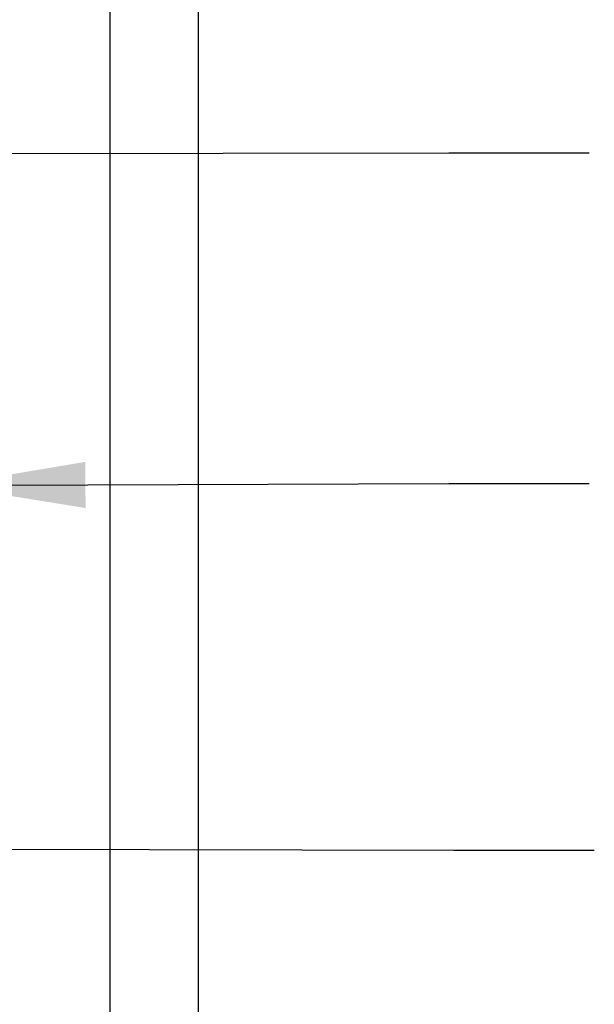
# Model space of a CAD drawing. Header units: millimetres. Extents: x 19 to 844, y 7 to 552.
# Tile 52 of 81: x 125 to 138, y 431 to 453. Entities that reach past the tile are written whole.
import ezdxf

# ---------------------------------------------------------------- set-up
doc = ezdxf.new("R2010")
doc.units = ezdxf.units.MM
doc.styles.get("Standard").update_dxf_attribs({"font": 'GOTHIC.TTF'})
doc.dimstyles.new('SLDDIMSTYLE4', dxfattribs={"dimtxt": 0.18, "dimasz": 3.175, "dimexe": 0, "dimexo": 0.0625, "dimgap": 0, "dimtad": 0, "dimtih": 1, "dimtoh": 1, "dimdec": 0, "dimrnd": 1e-09, "dimzin": 0, "dimdsep": 46, "dimtxsty": 'STANDARD', "dimsah": 1, "dimcen": 0.09, "dimadec": 0, "dimazin": 0, "dimtfac": 3.175, "dimtdec": 0, "dimtofl": 0, "dimtmove": 0, "dimatfit": 3, "dimfxl": 1, "dimfrac": 2, "dimtolj": 1, "dimtzin": 0, "dimarcsym": 0})

msp = doc.modelspace()

# ---------------------------------------------------------------- linework, layer by layer
at = {"color": 7, "linetype": 'Continuous', "lineweight": 25}
for p, q in [((127.329, 495.79), (127.329, 397.005)), ((129.329, 495.17), (129.329, 386.074))]:
    msp.add_line(p, q, dxfattribs=at)

# ---------------------------------------------------------------- leaders
at = {"color": 7, "linetype": 'Continuous', "lineweight": 0}
for points in [[(115.379, 449.988), (134.993, 450.013), (138.168, 450.013)], [(123.604, 442.49), (134.993, 442.537), (138.168, 442.537)], [(115.379, 434.284), (135.11, 434.242), (138.285, 434.242)]]:
    msp.add_leader(points, dimstyle='SLDDIMSTYLE4', dxfattribs=at)

doc.saveas('drawing.dxf')
